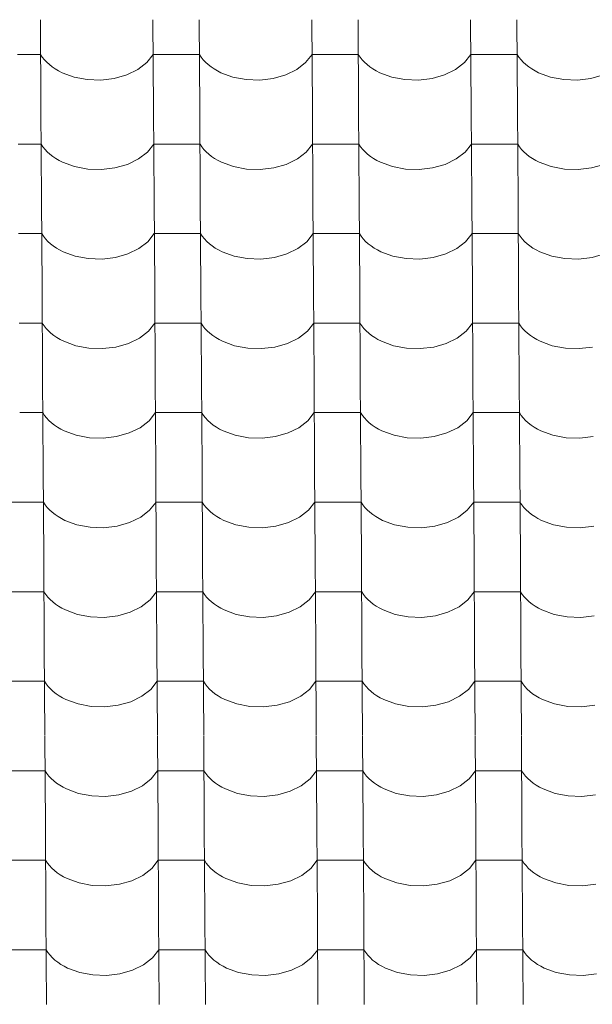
# Model space of a CAD drawing. Header units: millimetres. Extents: x -29001 to 109416, y -1251 to 13451.
# Tile 77 of 163: x -12551 to -11956, y 8009 to 9032. Entities that reach past the tile are written whole.
import ezdxf

# ---------------------------------------------------------------- set-up
doc = ezdxf.new("R2010")
doc.units = ezdxf.units.MM
doc.header["$MEASUREMENT"] = 0
doc.layers.add('POHLED JIŽNÍ_1_Konstrukce - nosné', color=7, linetype='Continuous')
doc.layers.add('POHLED JIŽNÍ_1_Nové_Výplně - Povrchové', color=7, linetype='Continuous')

# ---------------------------------------------------------------- blocks, each defined once
blk = doc.blocks.new('*X1', base_point=(-31394.7, -25864.9))
at = {"layer": 'POHLED JIŽNÍ_1_Nové_Výplně - Povrchové', "color": 21, "linetype": 'Continuous', "lineweight": 20, "true_color": 0xffaaaa}
for p, q in [((-12529.7, 9032.1), (-12529.1, 8939.4)), ((-12412.8, 9032.1), (-12412.2, 8939.4)), ((-12364.7, 9032.1), (-12364.1, 8939.4)), ((-12247.8, 9032.1), (-12247.2, 8939.4)), ((-12199.7, 9032.1), (-12199.2, 8939.4)), ((-12082.8, 9032.1), (-12082.2, 8939.4)), ((-12034.7, 9032.1), (-12034.2, 8939.4)), ((-12529.5, 8995.9), (-12553.5, 8995.9)), ((-12529.5, 8995.9), (-12527.7, 8993.2)), ((-12527.7, 8993.2), (-12525.5, 8990.5)), ((-12525.5, 8990.5), (-12523.1, 8987.9)), ((-12419.2, 8987.6), (-12412.5, 8995.9)), ((-12388.5, 8995.9), (-12412.5, 8995.9)), ((-12364.5, 8995.9), (-12388.5, 8995.9)), ((-12364.5, 8995.9), (-12362.7, 8993.2)), ((-12362.7, 8993.2), (-12360.5, 8990.5)), ((-12360.5, 8990.5), (-12358.1, 8987.9)), ((-12254.2, 8987.6), (-12247.5, 8995.9)), ((-12223.5, 8995.9), (-12247.5, 8995.9)), ((-12199.5, 8995.9), (-12223.5, 8995.9)), ((-12199.5, 8995.9), (-12197.7, 8993.2)), ((-12197.7, 8993.2), (-12195.5, 8990.5)), ((-12195.5, 8990.5), (-12193.1, 8987.9)), ((-12089.2, 8987.6), (-12082.5, 8995.9)), ((-12058.5, 8995.9), (-12082.5, 8995.9)), ((-12034.5, 8995.9), (-12058.5, 8995.9)), ((-12034.5, 8995.9), (-12032.7, 8993.2)), ((-12032.7, 8993.2), (-12030.5, 8990.5)), ((-12030.5, 8990.5), (-12028.1, 8987.9)), ((-12523.1, 8987.9), (-12520.4, 8985.4)), ((-12520.4, 8985.4), (-12517.4, 8983.1)), ((-12517.4, 8983.1), (-12514.2, 8980.9)), ((-12514.2, 8980.9), (-12510.8, 8978.9)), ((-12439.9, 8974.8), (-12428.4, 8980.4)), ((-12428.4, 8980.4), (-12419.2, 8987.6)), ((-12358.1, 8987.9), (-12355.4, 8985.4)), ((-12355.4, 8985.4), (-12352.4, 8983.1)), ((-12352.4, 8983.1), (-12349.2, 8980.9)), ((-12349.2, 8980.9), (-12345.8, 8978.9)), ((-12274.9, 8974.8), (-12263.4, 8980.4)), ((-12263.4, 8980.4), (-12254.2, 8987.6)), ((-12193.1, 8987.9), (-12190.4, 8985.4)), ((-12190.4, 8985.4), (-12187.5, 8983.1)), ((-12187.5, 8983.1), (-12184.3, 8980.9)), ((-12184.3, 8980.9), (-12180.8, 8978.9)), ((-12109.9, 8974.8), (-12098.4, 8980.4)), ((-12098.4, 8980.4), (-12089.2, 8987.6)), ((-12028.1, 8987.9), (-12025.4, 8985.4)), ((-12025.4, 8985.4), (-12022.5, 8983.1)), ((-12022.5, 8983.1), (-12019.3, 8980.9)), ((-12019.3, 8980.9), (-12015.8, 8978.9)), ((-12510.8, 8978.9), (-12507.2, 8977)), ((-12507.2, 8977), (-12494.7, 8972.5)), ((-12494.7, 8972.5), (-12481, 8969.9)), ((-12481, 8969.9), (-12466.9, 8969.4)), ((-12466.9, 8969.4), (-12452.9, 8971.1)), ((-12452.9, 8971.1), (-12439.9, 8974.8)), ((-12345.8, 8978.9), (-12342.2, 8977)), ((-12342.2, 8977), (-12329.7, 8972.5)), ((-12329.7, 8972.5), (-12316, 8969.9)), ((-12316, 8969.9), (-12301.9, 8969.4)), ((-12301.9, 8969.4), (-12287.9, 8971.1)), ((-12287.9, 8971.1), (-12274.9, 8974.8)), ((-12180.8, 8978.9), (-12177.2, 8977)), ((-12177.2, 8977), (-12164.7, 8972.5)), ((-12164.7, 8972.5), (-12151, 8969.9)), ((-12151, 8969.9), (-12136.9, 8969.4)), ((-12136.9, 8969.4), (-12122.9, 8971.1)), ((-12122.9, 8971.1), (-12109.9, 8974.8)), ((-12015.8, 8978.9), (-12012.2, 8977)), ((-12012.2, 8977), (-11999.7, 8972.5)), ((-11999.7, 8972.5), (-11986, 8969.9)), ((-11986, 8969.9), (-11971.9, 8969.4)), ((-11971.9, 8969.4), (-11957.9, 8971.1)), ((-11957.9, 8971.1), (-11944.9, 8974.8)), ((-12529.1, 8939.1), (-12528.6, 8846.4)), ((-12412.2, 8939.1), (-12411.6, 8846.4)), ((-12364.1, 8939.1), (-12363.6, 8846.4)), ((-12247.2, 8939.1), (-12246.6, 8846.4)), ((-12199.2, 8939.1), (-12198.6, 8846.4)), ((-12082.2, 8939.1), (-12081.6, 8846.4)), ((-12034.2, 8939.1), (-12033.6, 8846.4)), ((-12528.9, 8902.9), (-12552.9, 8902.9)), ((-12528.9, 8902.9), (-12527.1, 8900.1)), ((-12527.1, 8900.1), (-12524.9, 8897.4)), ((-12418.6, 8894.5), (-12412, 8902.9)), ((-12387.9, 8902.9), (-12412, 8902.9)), ((-12363.9, 8902.9), (-12387.9, 8902.9)), ((-12363.9, 8902.9), (-12362.1, 8900.1)), ((-12362.1, 8900.1), (-12359.9, 8897.4)), ((-12253.6, 8894.5), (-12247, 8902.9)), ((-12222.9, 8902.9), (-12247, 8902.9)), ((-12198.9, 8902.9), (-12222.9, 8902.9)), ((-12198.9, 8902.9), (-12197.1, 8900.1)), ((-12197.1, 8900.1), (-12194.9, 8897.4)), ((-12088.6, 8894.5), (-12082, 8902.9)), ((-12057.9, 8902.9), (-12082, 8902.9)), ((-12033.9, 8902.9), (-12057.9, 8902.9)), ((-12033.9, 8902.9), (-12032.1, 8900.1)), ((-12032.1, 8900.1), (-12029.9, 8897.4)), ((-12524.9, 8897.4), (-12522.5, 8894.9)), ((-12522.5, 8894.9), (-12519.8, 8892.4)), ((-12519.8, 8892.4), (-12516.9, 8890.1)), ((-12516.9, 8890.1), (-12513.7, 8887.9)), ((-12513.7, 8887.9), (-12510.2, 8885.9)), ((-12427.8, 8887.4), (-12418.6, 8894.5)), ((-12359.9, 8897.4), (-12357.5, 8894.9)), ((-12357.5, 8894.9), (-12354.8, 8892.4)), ((-12354.8, 8892.4), (-12351.9, 8890.1)), ((-12351.9, 8890.1), (-12348.7, 8887.9)), ((-12348.7, 8887.9), (-12345.2, 8885.9)), ((-12262.8, 8887.4), (-12253.6, 8894.5)), ((-12194.9, 8897.4), (-12192.5, 8894.9)), ((-12192.5, 8894.9), (-12189.8, 8892.4)), ((-12189.8, 8892.4), (-12186.9, 8890.1)), ((-12186.9, 8890.1), (-12183.7, 8887.9)), ((-12183.7, 8887.9), (-12180.2, 8885.9)), ((-12097.8, 8887.4), (-12088.6, 8894.5)), ((-12029.9, 8897.4), (-12027.5, 8894.9)), ((-12027.5, 8894.9), (-12024.8, 8892.4)), ((-12024.8, 8892.4), (-12021.9, 8890.1)), ((-12021.9, 8890.1), (-12018.7, 8887.9)), ((-12018.7, 8887.9), (-12015.2, 8885.9)), ((-12510.2, 8885.9), (-12506.6, 8884)), ((-12506.6, 8884), (-12494.1, 8879.5)), ((-12494.1, 8879.5), (-12480.5, 8876.9)), ((-12466.3, 8876.4), (-12452.3, 8878.1)), ((-12452.3, 8878.1), (-12439.3, 8881.8)), ((-12439.3, 8881.8), (-12427.8, 8887.4)), ((-12345.2, 8885.9), (-12341.6, 8884)), ((-12341.6, 8884), (-12329.1, 8879.5)), ((-12329.1, 8879.5), (-12315.5, 8876.9)), ((-12301.3, 8876.4), (-12287.3, 8878.1)), ((-12287.3, 8878.1), (-12274.3, 8881.8)), ((-12274.3, 8881.8), (-12262.8, 8887.4)), ((-12180.2, 8885.9), (-12176.6, 8884)), ((-12176.6, 8884), (-12164.1, 8879.5)), ((-12164.1, 8879.5), (-12150.5, 8876.9)), ((-12136.3, 8876.4), (-12122.3, 8878.1)), ((-12122.3, 8878.1), (-12109.3, 8881.8)), ((-12109.3, 8881.8), (-12097.8, 8887.4)), ((-12015.2, 8885.9), (-12011.6, 8884)), ((-12011.6, 8884), (-11999.1, 8879.5)), ((-11999.1, 8879.5), (-11985.5, 8876.9)), ((-11971.3, 8876.4), (-11957.3, 8878.1)), ((-11957.3, 8878.1), (-11944.3, 8881.8)), ((-12480.5, 8876.9), (-12466.3, 8876.4)), ((-12315.5, 8876.9), (-12301.3, 8876.4)), ((-12150.5, 8876.9), (-12136.3, 8876.4)), ((-11985.5, 8876.9), (-11971.3, 8876.4)), ((-12528.6, 8846.1), (-12528, 8753.4)), ((-12411.6, 8846.1), (-12411, 8753.4)), ((-12363.6, 8846.1), (-12363, 8753.4)), ((-12246.6, 8846.1), (-12246, 8753.4)), ((-12198.6, 8846.1), (-12198, 8753.4)), ((-12081.6, 8846.1), (-12081, 8753.4)), ((-12033.6, 8846.1), (-12033, 8753.4)), ((-12528.3, 8809.9), (-12552.4, 8809.9)), ((-12528.3, 8809.9), (-12526.5, 8807.1)), ((-12526.5, 8807.1), (-12524.4, 8804.4)), ((-12418, 8801.5), (-12411.4, 8809.9)), ((-12387.4, 8809.9), (-12411.4, 8809.9)), ((-12363.3, 8809.9), (-12387.4, 8809.9)), ((-12363.3, 8809.9), (-12361.5, 8807.1)), ((-12361.5, 8807.1), (-12359.4, 8804.4)), ((-12253, 8801.5), (-12246.4, 8809.9)), ((-12222.4, 8809.9), (-12246.4, 8809.9)), ((-12198.3, 8809.9), (-12222.4, 8809.9)), ((-12198.3, 8809.9), (-12196.5, 8807.1)), ((-12196.5, 8807.1), (-12194.4, 8804.4)), ((-12088, 8801.5), (-12081.4, 8809.9)), ((-12057.4, 8809.9), (-12081.4, 8809.9)), ((-12033.3, 8809.9), (-12057.4, 8809.9)), ((-12033.3, 8809.9), (-12031.5, 8807.1)), ((-12031.5, 8807.1), (-12029.4, 8804.4)), ((-12524.4, 8804.4), (-12521.9, 8801.8)), ((-12521.9, 8801.8), (-12519.2, 8799.4)), ((-12519.2, 8799.4), (-12516.3, 8797.1)), ((-12516.3, 8797.1), (-12513.1, 8794.9)), ((-12427.3, 8794.4), (-12418, 8801.5)), ((-12359.4, 8804.4), (-12356.9, 8801.8)), ((-12356.9, 8801.8), (-12354.2, 8799.4)), ((-12354.2, 8799.4), (-12351.3, 8797.1)), ((-12351.3, 8797.1), (-12348.1, 8794.9)), ((-12262.3, 8794.4), (-12253, 8801.5)), ((-12194.4, 8804.4), (-12191.9, 8801.8)), ((-12191.9, 8801.8), (-12189.2, 8799.4)), ((-12189.2, 8799.4), (-12186.3, 8797.1)), ((-12186.3, 8797.1), (-12183.1, 8794.9)), ((-12097.3, 8794.4), (-12088, 8801.5)), ((-12029.4, 8804.4), (-12026.9, 8801.8)), ((-12026.9, 8801.8), (-12024.2, 8799.4)), ((-12024.2, 8799.4), (-12021.3, 8797.1)), ((-12021.3, 8797.1), (-12018.1, 8794.9)), ((-12513.1, 8794.9), (-12509.7, 8792.9)), ((-12509.7, 8792.9), (-12506, 8791)), ((-12506, 8791), (-12493.6, 8786.4)), ((-12493.6, 8786.4), (-12479.9, 8783.9)), ((-12451.7, 8785.1), (-12438.7, 8788.8)), ((-12438.7, 8788.8), (-12427.3, 8794.4)), ((-12348.1, 8794.9), (-12344.7, 8792.9)), ((-12344.7, 8792.9), (-12341, 8791)), ((-12341, 8791), (-12328.6, 8786.4)), ((-12328.6, 8786.4), (-12314.9, 8783.9)), ((-12286.7, 8785.1), (-12273.7, 8788.8)), ((-12273.7, 8788.8), (-12262.3, 8794.4)), ((-12183.1, 8794.9), (-12179.7, 8792.9)), ((-12179.7, 8792.9), (-12176, 8791)), ((-12176, 8791), (-12163.6, 8786.4)), ((-12163.6, 8786.4), (-12149.9, 8783.9)), ((-12121.7, 8785.1), (-12108.7, 8788.8)), ((-12108.7, 8788.8), (-12097.3, 8794.4)), ((-12018.1, 8794.9), (-12014.7, 8792.9)), ((-12014.7, 8792.9), (-12011, 8791)), ((-12011, 8791), (-11998.6, 8786.4)), ((-11998.6, 8786.4), (-11984.9, 8783.9)), ((-11956.7, 8785.1), (-11943.7, 8788.8)), ((-12479.9, 8783.9), (-12465.7, 8783.4)), ((-12465.7, 8783.4), (-12451.7, 8785.1)), ((-12314.9, 8783.9), (-12300.7, 8783.4)), ((-12300.7, 8783.4), (-12286.7, 8785.1)), ((-12149.9, 8783.9), (-12135.7, 8783.4)), ((-12135.7, 8783.4), (-12121.7, 8785.1)), ((-11984.9, 8783.9), (-11970.7, 8783.4)), ((-11970.7, 8783.4), (-11956.7, 8785.1)), ((-12528, 8753.1), (-12527.4, 8660.4)), ((-12411, 8753.1), (-12410.4, 8660.4)), ((-12363, 8753.1), (-12362.4, 8660.4)), ((-12246, 8753.1), (-12245.4, 8660.4)), ((-12198, 8753.1), (-12197.4, 8660.4)), ((-12081, 8753.1), (-12080.4, 8660.4)), ((-12033, 8753.1), (-12032.4, 8660.4)), ((-12527.8, 8716.9), (-12551.8, 8716.9)), ((-12527.8, 8716.9), (-12525.9, 8714.1)), ((-12525.9, 8714.1), (-12523.8, 8711.4)), ((-12417.4, 8708.5), (-12410.8, 8716.9)), ((-12386.8, 8716.9), (-12410.8, 8716.9)), ((-12362.8, 8716.9), (-12386.8, 8716.9)), ((-12362.8, 8716.9), (-12360.9, 8714.1)), ((-12360.9, 8714.1), (-12358.8, 8711.4)), ((-12252.4, 8708.5), (-12245.8, 8716.9)), ((-12221.8, 8716.9), (-12245.8, 8716.9)), ((-12197.8, 8716.9), (-12221.8, 8716.9)), ((-12197.8, 8716.9), (-12195.9, 8714.1)), ((-12195.9, 8714.1), (-12193.8, 8711.4)), ((-12087.4, 8708.5), (-12080.8, 8716.9)), ((-12056.8, 8716.9), (-12080.8, 8716.9)), ((-12032.8, 8716.9), (-12056.8, 8716.9)), ((-12032.8, 8716.9), (-12030.9, 8714.1)), ((-12030.9, 8714.1), (-12028.8, 8711.4)), ((-12523.8, 8711.4), (-12521.4, 8708.8)), ((-12521.4, 8708.8), (-12518.7, 8706.4)), ((-12518.7, 8706.4), (-12515.7, 8704)), ((-12515.7, 8704), (-12512.5, 8701.9)), ((-12426.7, 8701.4), (-12417.4, 8708.5)), ((-12358.8, 8711.4), (-12356.4, 8708.8)), ((-12356.4, 8708.8), (-12353.7, 8706.4)), ((-12353.7, 8706.4), (-12350.7, 8704)), ((-12350.7, 8704), (-12347.5, 8701.9)), ((-12261.7, 8701.4), (-12252.4, 8708.5)), ((-12193.8, 8711.4), (-12191.4, 8708.8)), ((-12191.4, 8708.8), (-12188.7, 8706.4)), ((-12188.7, 8706.4), (-12185.7, 8704)), ((-12185.7, 8704), (-12182.5, 8701.9)), ((-12096.7, 8701.4), (-12087.4, 8708.5)), ((-12028.8, 8711.4), (-12026.4, 8708.8)), ((-12026.4, 8708.8), (-12023.7, 8706.4)), ((-12023.7, 8706.4), (-12020.7, 8704)), ((-12020.7, 8704), (-12017.5, 8701.9)), ((-12512.5, 8701.9), (-12509.1, 8699.9)), ((-12509.1, 8699.9), (-12505.4, 8698)), ((-12505.4, 8698), (-12493, 8693.4)), ((-12451.2, 8692), (-12438.1, 8695.8)), ((-12438.1, 8695.8), (-12426.7, 8701.4)), ((-12347.5, 8701.9), (-12344.1, 8699.9)), ((-12344.1, 8699.9), (-12340.4, 8698)), ((-12340.4, 8698), (-12328, 8693.4)), ((-12286.2, 8692), (-12273.1, 8695.8)), ((-12273.1, 8695.8), (-12261.7, 8701.4)), ((-12182.5, 8701.9), (-12179.1, 8699.9)), ((-12179.1, 8699.9), (-12175.5, 8698)), ((-12175.5, 8698), (-12163, 8693.4)), ((-12121.2, 8692), (-12108.1, 8695.8)), ((-12108.1, 8695.8), (-12096.7, 8701.4)), ((-12017.5, 8701.9), (-12014.1, 8699.9)), ((-12014.1, 8699.9), (-12010.5, 8698)), ((-12010.5, 8698), (-11998, 8693.4)), ((-12493, 8693.4), (-12479.3, 8690.8)), ((-12479.3, 8690.8), (-12465.1, 8690.4)), ((-12465.1, 8690.4), (-12451.2, 8692)), ((-12328, 8693.4), (-12314.3, 8690.8)), ((-12314.3, 8690.8), (-12300.1, 8690.4)), ((-12300.1, 8690.4), (-12286.2, 8692)), ((-12163, 8693.4), (-12149.3, 8690.8)), ((-12149.3, 8690.8), (-12135.1, 8690.4)), ((-12135.1, 8690.4), (-12121.2, 8692)), ((-11998, 8693.4), (-11984.3, 8690.8)), ((-11984.3, 8690.8), (-11970.1, 8690.4)), ((-11970.1, 8690.4), (-11956.2, 8692)), ((-12527.4, 8660.1), (-12526.8, 8567.4)), ((-12410.4, 8660.1), (-12409.9, 8567.4)), ((-12362.4, 8660.1), (-12361.8, 8567.4)), ((-12245.4, 8660.1), (-12244.9, 8567.4)), ((-12197.4, 8660.1), (-12196.8, 8567.4)), ((-12080.4, 8660.1), (-12079.9, 8567.4)), ((-12032.4, 8660.1), (-12031.8, 8567.4)), ((-12527.2, 8623.9), (-12551.2, 8623.9)), ((-12527.2, 8623.9), (-12525.3, 8621.1)), ((-12416.8, 8615.5), (-12410.2, 8623.9)), ((-12386.2, 8623.9), (-12410.2, 8623.9)), ((-12362.2, 8623.9), (-12386.2, 8623.9)), ((-12362.2, 8623.9), (-12360.3, 8621.1)), ((-12251.8, 8615.5), (-12245.2, 8623.9)), ((-12221.2, 8623.9), (-12245.2, 8623.9)), ((-12197.2, 8623.9), (-12221.2, 8623.9)), ((-12197.2, 8623.9), (-12195.3, 8621.1)), ((-12086.8, 8615.5), (-12080.2, 8623.9)), ((-12056.2, 8623.9), (-12080.2, 8623.9)), ((-12032.2, 8623.9), (-12056.2, 8623.9)), ((-12032.2, 8623.9), (-12030.3, 8621.1)), ((-12525.3, 8621.1), (-12523.2, 8618.4)), ((-12523.2, 8618.4), (-12520.8, 8615.8)), ((-12520.8, 8615.8), (-12518.1, 8613.4)), ((-12518.1, 8613.4), (-12515.1, 8611)), ((-12426.1, 8608.3), (-12416.8, 8615.5)), ((-12360.3, 8621.1), (-12358.2, 8618.4)), ((-12358.2, 8618.4), (-12355.8, 8615.8)), ((-12355.8, 8615.8), (-12353.1, 8613.4)), ((-12353.1, 8613.4), (-12350.1, 8611)), ((-12261.1, 8608.3), (-12251.8, 8615.5)), ((-12195.3, 8621.1), (-12193.2, 8618.4)), ((-12193.2, 8618.4), (-12190.8, 8615.8)), ((-12190.8, 8615.8), (-12188.1, 8613.4)), ((-12188.1, 8613.4), (-12185.1, 8611)), ((-12096.1, 8608.3), (-12086.8, 8615.5)), ((-12030.3, 8621.1), (-12028.2, 8618.4)), ((-12028.2, 8618.4), (-12025.8, 8615.8)), ((-12025.8, 8615.8), (-12023.1, 8613.4)), ((-12023.1, 8613.4), (-12020.1, 8611)), ((-12515.1, 8611), (-12511.9, 8608.9)), ((-12511.9, 8608.9), (-12508.5, 8606.8)), ((-12508.5, 8606.8), (-12504.9, 8605)), ((-12504.9, 8605), (-12492.4, 8600.4)), ((-12450.6, 8599), (-12437.5, 8602.8)), ((-12437.5, 8602.8), (-12426.1, 8608.3)), ((-12350.1, 8611), (-12346.9, 8608.9)), ((-12346.9, 8608.9), (-12343.5, 8606.8)), ((-12343.5, 8606.8), (-12339.9, 8605)), ((-12339.9, 8605), (-12327.4, 8600.4)), ((-12285.6, 8599), (-12272.5, 8602.8)), ((-12272.5, 8602.8), (-12261.1, 8608.3)), ((-12185.1, 8611), (-12181.9, 8608.9)), ((-12181.9, 8608.9), (-12178.5, 8606.8)), ((-12178.5, 8606.8), (-12174.9, 8605)), ((-12174.9, 8605), (-12162.4, 8600.4)), ((-12120.6, 8599), (-12107.5, 8602.8)), ((-12107.5, 8602.8), (-12096.1, 8608.3)), ((-12020.1, 8611), (-12016.9, 8608.9)), ((-12016.9, 8608.9), (-12013.5, 8606.8)), ((-12013.5, 8606.8), (-12009.9, 8605)), ((-12009.9, 8605), (-11997.4, 8600.4)), ((-12492.4, 8600.4), (-12478.7, 8597.8)), ((-12478.7, 8597.8), (-12464.5, 8597.4)), ((-12464.5, 8597.4), (-12450.6, 8599)), ((-12327.4, 8600.4), (-12313.7, 8597.8)), ((-12313.7, 8597.8), (-12299.5, 8597.4)), ((-12299.5, 8597.4), (-12285.6, 8599)), ((-12162.4, 8600.4), (-12148.7, 8597.8)), ((-12148.7, 8597.8), (-12134.5, 8597.4)), ((-12134.5, 8597.4), (-12120.6, 8599)), ((-11997.4, 8600.4), (-11983.7, 8597.8)), ((-11983.7, 8597.8), (-11969.5, 8597.4)), ((-11969.5, 8597.4), (-11955.6, 8599)), ((-12526.8, 8567.1), (-12526.2, 8474.4)), ((-12409.9, 8567.1), (-12409.3, 8474.4)), ((-12361.8, 8567.1), (-12361.2, 8474.4)), ((-12244.9, 8567.1), (-12244.3, 8474.4)), ((-12196.8, 8567.1), (-12196.2, 8474.4)), ((-12079.9, 8567.1), (-12079.3, 8474.4)), ((-12031.8, 8567.1), (-12031.2, 8474.4)), ((-12550.6, 8530.9), (-12574.6, 8530.9)), ((-12526.6, 8530.9), (-12550.6, 8530.9)), ((-12526.6, 8530.9), (-12524.8, 8528.1)), ((-12416.2, 8522.5), (-12409.6, 8530.9)), ((-12385.6, 8530.9), (-12409.6, 8530.9)), ((-12361.6, 8530.9), (-12385.6, 8530.9)), ((-12361.6, 8530.9), (-12359.8, 8528.1)), ((-12251.2, 8522.5), (-12244.6, 8530.9)), ((-12220.6, 8530.9), (-12244.6, 8530.9)), ((-12196.6, 8530.9), (-12220.6, 8530.9)), ((-12196.6, 8530.9), (-12194.8, 8528.1)), ((-12086.3, 8522.5), (-12079.6, 8530.9)), ((-12055.6, 8530.9), (-12079.6, 8530.9)), ((-12031.6, 8530.9), (-12055.6, 8530.9)), ((-12031.6, 8530.9), (-12029.8, 8528.1)), ((-12524.8, 8528.1), (-12522.6, 8525.4)), ((-12522.6, 8525.4), (-12520.2, 8522.8)), ((-12520.2, 8522.8), (-12517.5, 8520.4)), ((-12517.5, 8520.4), (-12514.5, 8518)), ((-12425.5, 8515.3), (-12416.2, 8522.5)), ((-12359.8, 8528.1), (-12357.6, 8525.4)), ((-12357.6, 8525.4), (-12355.2, 8522.8)), ((-12355.2, 8522.8), (-12352.5, 8520.4)), ((-12352.5, 8520.4), (-12349.5, 8518)), ((-12260.5, 8515.3), (-12251.2, 8522.5)), ((-12194.8, 8528.1), (-12192.6, 8525.4)), ((-12192.6, 8525.4), (-12190.2, 8522.8)), ((-12190.2, 8522.8), (-12187.5, 8520.4)), ((-12187.5, 8520.4), (-12184.5, 8518)), ((-12095.5, 8515.3), (-12086.3, 8522.5)), ((-12029.8, 8528.1), (-12027.6, 8525.4)), ((-12027.6, 8525.4), (-12025.2, 8522.8)), ((-12025.2, 8522.8), (-12022.5, 8520.4)), ((-12022.5, 8520.4), (-12019.5, 8518)), ((-12514.5, 8518), (-12511.3, 8515.9)), ((-12511.3, 8515.9), (-12507.9, 8513.8)), ((-12507.9, 8513.8), (-12504.3, 8512)), ((-12504.3, 8512), (-12491.8, 8507.4)), ((-12450, 8506), (-12437, 8509.7)), ((-12437, 8509.7), (-12425.5, 8515.3)), ((-12349.5, 8518), (-12346.3, 8515.9)), ((-12346.3, 8515.9), (-12342.9, 8513.8)), ((-12342.9, 8513.8), (-12339.3, 8512)), ((-12339.3, 8512), (-12326.8, 8507.4)), ((-12285, 8506), (-12272, 8509.7)), ((-12272, 8509.7), (-12260.5, 8515.3)), ((-12184.5, 8518), (-12181.3, 8515.9)), ((-12181.3, 8515.9), (-12177.9, 8513.8)), ((-12177.9, 8513.8), (-12174.3, 8512)), ((-12174.3, 8512), (-12161.8, 8507.4)), ((-12120, 8506), (-12107, 8509.7)), ((-12107, 8509.7), (-12095.5, 8515.3)), ((-12019.5, 8518), (-12016.3, 8515.9)), ((-12016.3, 8515.9), (-12012.9, 8513.8)), ((-12012.9, 8513.8), (-12009.3, 8512)), ((-12009.3, 8512), (-11996.8, 8507.4)), ((-12491.8, 8507.4), (-12478.1, 8504.8)), ((-12478.1, 8504.8), (-12464, 8504.4)), ((-12464, 8504.4), (-12450, 8506)), ((-12326.8, 8507.4), (-12313.1, 8504.8)), ((-12313.1, 8504.8), (-12299, 8504.4)), ((-12299, 8504.4), (-12285, 8506)), ((-12161.8, 8507.4), (-12148.1, 8504.8)), ((-12148.1, 8504.8), (-12134, 8504.4)), ((-12134, 8504.4), (-12120, 8506)), ((-11996.8, 8507.4), (-11983.1, 8504.8)), ((-11983.1, 8504.8), (-11969, 8504.4)), ((-11969, 8504.4), (-11955, 8506)), ((-12526.2, 8474), (-12525.7, 8381.4)), ((-12409.3, 8474), (-12408.7, 8381.4)), ((-12361.2, 8474), (-12360.7, 8381.4)), ((-12244.3, 8474), (-12243.7, 8381.4)), ((-12196.2, 8474), (-12195.7, 8381.4)), ((-12079.3, 8474), (-12078.7, 8381.4)), ((-12031.2, 8474), (-12030.7, 8381.4)), ((-12550, 8437.9), (-12574, 8437.9)), ((-12526, 8437.9), (-12550, 8437.9)), ((-12526, 8437.9), (-12524.2, 8435.1)), ((-12415.7, 8429.5), (-12409, 8437.9)), ((-12385, 8437.9), (-12409, 8437.9)), ((-12361, 8437.9), (-12385, 8437.9)), ((-12361, 8437.9), (-12359.2, 8435.1)), ((-12250.7, 8429.5), (-12244.1, 8437.9)), ((-12220, 8437.9), (-12244.1, 8437.9)), ((-12196, 8437.9), (-12220, 8437.9)), ((-12196, 8437.9), (-12194.2, 8435.1)), ((-12085.7, 8429.5), (-12079.1, 8437.9)), ((-12055, 8437.9), (-12079.1, 8437.9)), ((-12031, 8437.9), (-12055, 8437.9)), ((-12031, 8437.9), (-12029.2, 8435.1)), ((-12524.2, 8435.1), (-12522, 8432.4)), ((-12522, 8432.4), (-12519.6, 8429.8)), ((-12519.6, 8429.8), (-12516.9, 8427.3)), ((-12424.9, 8422.3), (-12415.7, 8429.5)), ((-12359.2, 8435.1), (-12357, 8432.4)), ((-12357, 8432.4), (-12354.6, 8429.8)), ((-12354.6, 8429.8), (-12351.9, 8427.3)), ((-12259.9, 8422.3), (-12250.7, 8429.5)), ((-12194.2, 8435.1), (-12192, 8432.4)), ((-12192, 8432.4), (-12189.6, 8429.8)), ((-12189.6, 8429.8), (-12186.9, 8427.3)), ((-12094.9, 8422.3), (-12085.7, 8429.5)), ((-12029.2, 8435.1), (-12027, 8432.4)), ((-12027, 8432.4), (-12024.6, 8429.8)), ((-12024.6, 8429.8), (-12021.9, 8427.3)), ((-12516.9, 8427.3), (-12514, 8425)), ((-12514, 8425), (-12510.8, 8422.8)), ((-12510.8, 8422.8), (-12507.3, 8420.8)), ((-12507.3, 8420.8), (-12503.7, 8419)), ((-12503.7, 8419), (-12491.2, 8414.4)), ((-12436.4, 8416.7), (-12424.9, 8422.3)), ((-12351.9, 8427.3), (-12349, 8425)), ((-12349, 8425), (-12345.8, 8422.8)), ((-12345.8, 8422.8), (-12342.3, 8420.8)), ((-12342.3, 8420.8), (-12338.7, 8419)), ((-12338.7, 8419), (-12326.2, 8414.4)), ((-12271.4, 8416.7), (-12259.9, 8422.3)), ((-12186.9, 8427.3), (-12184, 8425)), ((-12184, 8425), (-12180.8, 8422.8)), ((-12180.8, 8422.8), (-12177.3, 8420.8)), ((-12177.3, 8420.8), (-12173.7, 8419)), ((-12173.7, 8419), (-12161.2, 8414.4)), ((-12106.4, 8416.7), (-12094.9, 8422.3)), ((-12021.9, 8427.3), (-12019, 8425)), ((-12019, 8425), (-12015.8, 8422.8)), ((-12015.8, 8422.8), (-12012.3, 8420.8)), ((-12012.3, 8420.8), (-12008.7, 8419)), ((-12008.7, 8419), (-11996.2, 8414.4)), ((-12491.2, 8414.4), (-12477.6, 8411.8)), ((-12477.6, 8411.8), (-12463.4, 8411.3)), ((-12463.4, 8411.3), (-12449.4, 8413)), ((-12449.4, 8413), (-12436.4, 8416.7)), ((-12326.2, 8414.4), (-12312.6, 8411.8)), ((-12312.6, 8411.8), (-12298.4, 8411.3)), ((-12298.4, 8411.3), (-12284.4, 8413)), ((-12284.4, 8413), (-12271.4, 8416.7)), ((-12161.2, 8414.4), (-12147.6, 8411.8)), ((-12147.6, 8411.8), (-12133.4, 8411.3)), ((-12133.4, 8411.3), (-12119.4, 8413)), ((-12119.4, 8413), (-12106.4, 8416.7)), ((-11996.2, 8414.4), (-11982.6, 8411.8)), ((-11982.6, 8411.8), (-11968.4, 8411.3)), ((-11968.4, 8411.3), (-11954.4, 8413)), ((-12525.7, 8381), (-12525.1, 8288.4)), ((-12408.7, 8381), (-12408.1, 8288.4)), ((-12360.7, 8381), (-12360.1, 8288.4)), ((-12243.7, 8381), (-12243.1, 8288.4)), ((-12195.7, 8381), (-12195.1, 8288.4)), ((-12078.7, 8381), (-12078.1, 8288.4)), ((-12030.7, 8381), (-12030.1, 8288.4)), ((-12549.4, 8344.9), (-12573.5, 8344.9)), ((-12525.4, 8344.9), (-12549.4, 8344.9)), ((-12525.4, 8344.9), (-12523.6, 8342.1)), ((-12523.6, 8342.1), (-12521.5, 8339.4)), ((-12521.5, 8339.4), (-12519, 8336.8)), ((-12519, 8336.8), (-12516.3, 8334.3)), ((-12424.3, 8329.3), (-12415.1, 8336.5)), ((-12415.1, 8336.5), (-12408.5, 8344.9)), ((-12384.4, 8344.9), (-12408.5, 8344.9)), ((-12360.4, 8344.9), (-12384.4, 8344.9)), ((-12360.4, 8344.9), (-12358.6, 8342.1)), ((-12358.6, 8342.1), (-12356.5, 8339.4)), ((-12356.5, 8339.4), (-12354, 8336.8)), ((-12354, 8336.8), (-12351.3, 8334.3)), ((-12259.3, 8329.3), (-12250.1, 8336.5)), ((-12250.1, 8336.5), (-12243.5, 8344.9)), ((-12219.5, 8344.9), (-12243.5, 8344.9)), ((-12195.4, 8344.9), (-12219.5, 8344.9)), ((-12195.4, 8344.9), (-12193.6, 8342.1)), ((-12193.6, 8342.1), (-12191.5, 8339.4)), ((-12191.5, 8339.4), (-12189, 8336.8)), ((-12189, 8336.8), (-12186.3, 8334.3)), ((-12094.4, 8329.3), (-12085.1, 8336.5)), ((-12085.1, 8336.5), (-12078.5, 8344.9)), ((-12054.5, 8344.9), (-12078.5, 8344.9)), ((-12030.4, 8344.9), (-12054.5, 8344.9)), ((-12030.4, 8344.9), (-12028.6, 8342.1)), ((-12028.6, 8342.1), (-12026.5, 8339.4)), ((-12026.5, 8339.4), (-12024, 8336.8)), ((-12024, 8336.8), (-12021.3, 8334.3)), ((-12516.3, 8334.3), (-12513.4, 8332)), ((-12513.4, 8332), (-12510.2, 8329.8)), ((-12510.2, 8329.8), (-12506.8, 8327.8)), ((-12506.8, 8327.8), (-12503.1, 8326)), ((-12503.1, 8326), (-12490.6, 8321.4)), ((-12435.8, 8323.7), (-12424.3, 8329.3)), ((-12351.3, 8334.3), (-12348.4, 8332)), ((-12348.4, 8332), (-12345.2, 8329.8)), ((-12345.2, 8329.8), (-12341.8, 8327.8)), ((-12341.8, 8327.8), (-12338.1, 8326)), ((-12338.1, 8326), (-12325.6, 8321.4)), ((-12270.8, 8323.7), (-12259.3, 8329.3)), ((-12186.3, 8334.3), (-12183.4, 8332)), ((-12183.4, 8332), (-12180.2, 8329.8)), ((-12180.2, 8329.8), (-12176.8, 8327.8)), ((-12176.8, 8327.8), (-12173.1, 8326)), ((-12173.1, 8326), (-12160.7, 8321.4)), ((-12105.8, 8323.7), (-12094.4, 8329.3)), ((-12021.3, 8334.3), (-12018.4, 8332)), ((-12018.4, 8332), (-12015.2, 8329.8)), ((-12015.2, 8329.8), (-12011.8, 8327.8)), ((-12011.8, 8327.8), (-12008.1, 8326)), ((-12008.1, 8326), (-11995.7, 8321.4)), ((-12490.6, 8321.4), (-12477, 8318.8)), ((-12477, 8318.8), (-12462.8, 8318.3)), ((-12462.8, 8318.3), (-12448.8, 8320)), ((-12448.8, 8320), (-12435.8, 8323.7)), ((-12325.6, 8321.4), (-12312, 8318.8)), ((-12312, 8318.8), (-12297.8, 8318.3)), ((-12297.8, 8318.3), (-12283.8, 8320)), ((-12283.8, 8320), (-12270.8, 8323.7)), ((-12160.7, 8321.4), (-12147, 8318.8)), ((-12147, 8318.8), (-12132.8, 8318.3)), ((-12132.8, 8318.3), (-12118.8, 8320)), ((-12118.8, 8320), (-12105.8, 8323.7)), ((-11995.7, 8321.4), (-11982, 8318.8)), ((-11982, 8318.8), (-11967.8, 8318.3)), ((-11967.8, 8318.3), (-11953.8, 8320)), ((-12525.1, 8288), (-12524.5, 8195.4)), ((-12408.1, 8288), (-12407.5, 8195.4)), ((-12360.1, 8288), (-12359.5, 8195.4)), ((-12243.1, 8288), (-12242.5, 8195.4)), ((-12195.1, 8288), (-12194.5, 8195.4)), ((-12078.1, 8288), (-12077.5, 8195.4)), ((-12030.1, 8288), (-12029.5, 8195.4)), ((-12548.9, 8251.9), (-12572.9, 8251.9)), ((-12524.8, 8251.9), (-12548.9, 8251.9)), ((-12524.8, 8251.9), (-12523, 8249.1)), ((-12523, 8249.1), (-12520.9, 8246.4)), ((-12520.9, 8246.4), (-12518.4, 8243.8)), ((-12518.4, 8243.8), (-12515.7, 8241.3)), ((-12414.5, 8243.5), (-12407.9, 8251.9)), ((-12383.9, 8251.9), (-12407.9, 8251.9)), ((-12359.9, 8251.9), (-12383.9, 8251.9)), ((-12359.9, 8251.9), (-12358, 8249.1)), ((-12358, 8249.1), (-12355.9, 8246.4)), ((-12355.9, 8246.4), (-12353.4, 8243.8)), ((-12353.4, 8243.8), (-12350.8, 8241.3)), ((-12249.5, 8243.5), (-12242.9, 8251.9)), ((-12218.9, 8251.9), (-12242.9, 8251.9)), ((-12194.9, 8251.9), (-12218.9, 8251.9)), ((-12194.9, 8251.9), (-12193, 8249.1)), ((-12193, 8249.1), (-12190.9, 8246.4)), ((-12190.9, 8246.4), (-12188.5, 8243.8)), ((-12188.5, 8243.8), (-12185.8, 8241.3)), ((-12084.5, 8243.5), (-12077.9, 8251.9)), ((-12053.9, 8251.9), (-12077.9, 8251.9)), ((-12029.9, 8251.9), (-12053.9, 8251.9)), ((-12029.9, 8251.9), (-12028, 8249.1)), ((-12028, 8249.1), (-12025.9, 8246.4)), ((-12025.9, 8246.4), (-12023.5, 8243.8)), ((-12023.5, 8243.8), (-12020.8, 8241.3)), ((-12515.7, 8241.3), (-12512.8, 8239)), ((-12512.8, 8239), (-12509.6, 8236.8)), ((-12509.6, 8236.8), (-12506.2, 8234.8)), ((-12506.2, 8234.8), (-12502.5, 8233)), ((-12435.2, 8230.7), (-12423.8, 8236.3)), ((-12423.8, 8236.3), (-12414.5, 8243.5)), ((-12350.8, 8241.3), (-12347.8, 8239)), ((-12347.8, 8239), (-12344.6, 8236.8)), ((-12344.6, 8236.8), (-12341.2, 8234.8)), ((-12341.2, 8234.8), (-12337.5, 8233)), ((-12270.2, 8230.7), (-12258.8, 8236.3)), ((-12258.8, 8236.3), (-12249.5, 8243.5)), ((-12185.8, 8241.3), (-12182.8, 8239)), ((-12182.8, 8239), (-12179.6, 8236.8)), ((-12179.6, 8236.8), (-12176.2, 8234.8)), ((-12176.2, 8234.8), (-12172.5, 8233)), ((-12105.2, 8230.7), (-12093.8, 8236.3)), ((-12093.8, 8236.3), (-12084.5, 8243.5)), ((-12020.8, 8241.3), (-12017.8, 8239)), ((-12017.8, 8239), (-12014.6, 8236.8)), ((-12014.6, 8236.8), (-12011.2, 8234.8)), ((-12011.2, 8234.8), (-12007.5, 8233)), ((-12502.5, 8233), (-12490.1, 8228.4)), ((-12490.1, 8228.4), (-12476.4, 8225.8)), ((-12476.4, 8225.8), (-12462.2, 8225.3)), ((-12462.2, 8225.3), (-12448.2, 8227)), ((-12448.2, 8227), (-12435.2, 8230.7)), ((-12337.5, 8233), (-12325.1, 8228.4)), ((-12325.1, 8228.4), (-12311.4, 8225.8)), ((-12311.4, 8225.8), (-12297.2, 8225.3)), ((-12297.2, 8225.3), (-12283.2, 8227)), ((-12283.2, 8227), (-12270.2, 8230.7)), ((-12172.5, 8233), (-12160.1, 8228.4)), ((-12160.1, 8228.4), (-12146.4, 8225.8)), ((-12146.4, 8225.8), (-12132.2, 8225.3)), ((-12132.2, 8225.3), (-12118.2, 8227)), ((-12118.2, 8227), (-12105.2, 8230.7)), ((-12007.5, 8233), (-11995.1, 8228.4)), ((-11995.1, 8228.4), (-11981.4, 8225.8)), ((-11981.4, 8225.8), (-11967.2, 8225.3)), ((-11967.2, 8225.3), (-11953.3, 8227)), ((-12524.5, 8195), (-12523.9, 8102.3)), ((-12407.5, 8195), (-12407, 8102.3)), ((-12359.5, 8195), (-12358.9, 8102.3)), ((-12242.5, 8195), (-12242, 8102.3)), ((-12194.5, 8195), (-12193.9, 8102.3)), ((-12077.5, 8195), (-12077, 8102.3)), ((-12029.5, 8195), (-12028.9, 8102.3)), ((-12548.3, 8158.9), (-12572.3, 8158.9)), ((-12524.3, 8158.9), (-12548.3, 8158.9)), ((-12524.3, 8158.9), (-12522.4, 8156.1)), ((-12522.4, 8156.1), (-12520.3, 8153.4)), ((-12520.3, 8153.4), (-12517.9, 8150.8)), ((-12413.9, 8150.5), (-12407.3, 8158.9)), ((-12383.3, 8158.9), (-12407.3, 8158.9)), ((-12359.3, 8158.9), (-12383.3, 8158.9)), ((-12359.3, 8158.9), (-12357.4, 8156.1)), ((-12357.4, 8156.1), (-12355.3, 8153.4)), ((-12355.3, 8153.4), (-12352.9, 8150.8)), ((-12248.9, 8150.5), (-12242.3, 8158.9)), ((-12218.3, 8158.9), (-12242.3, 8158.9)), ((-12194.3, 8158.9), (-12218.3, 8158.9)), ((-12194.3, 8158.9), (-12192.4, 8156.1)), ((-12192.4, 8156.1), (-12190.3, 8153.4)), ((-12190.3, 8153.4), (-12187.9, 8150.8)), ((-12083.9, 8150.5), (-12077.3, 8158.9)), ((-12053.3, 8158.9), (-12077.3, 8158.9)), ((-12029.3, 8158.9), (-12053.3, 8158.9)), ((-12029.3, 8158.9), (-12027.4, 8156.1)), ((-12027.4, 8156.1), (-12025.3, 8153.4)), ((-12025.3, 8153.4), (-12022.9, 8150.8)), ((-12517.9, 8150.8), (-12515.2, 8148.3)), ((-12515.2, 8148.3), (-12512.2, 8146)), ((-12512.2, 8146), (-12509, 8143.8)), ((-12509, 8143.8), (-12505.6, 8141.8)), ((-12505.6, 8141.8), (-12502, 8139.9)), ((-12434.6, 8137.7), (-12423.2, 8143.3)), ((-12423.2, 8143.3), (-12413.9, 8150.5)), ((-12352.9, 8150.8), (-12350.2, 8148.3)), ((-12350.2, 8148.3), (-12347.2, 8146)), ((-12347.2, 8146), (-12344, 8143.8)), ((-12344, 8143.8), (-12340.6, 8141.8)), ((-12340.6, 8141.8), (-12337, 8139.9)), ((-12269.6, 8137.7), (-12258.2, 8143.3)), ((-12258.2, 8143.3), (-12248.9, 8150.5)), ((-12187.9, 8150.8), (-12185.2, 8148.3)), ((-12185.2, 8148.3), (-12182.2, 8146)), ((-12182.2, 8146), (-12179, 8143.8)), ((-12179, 8143.8), (-12175.6, 8141.8)), ((-12175.6, 8141.8), (-12172, 8139.9)), ((-12104.6, 8137.7), (-12093.2, 8143.3)), ((-12093.2, 8143.3), (-12083.9, 8150.5)), ((-12022.9, 8150.8), (-12020.2, 8148.3)), ((-12020.2, 8148.3), (-12017.2, 8146)), ((-12017.2, 8146), (-12014, 8143.8)), ((-12014, 8143.8), (-12010.6, 8141.8)), ((-12010.6, 8141.8), (-12007, 8139.9)), ((-12502, 8139.9), (-12489.5, 8135.4)), ((-12489.5, 8135.4), (-12475.8, 8132.8)), ((-12475.8, 8132.8), (-12461.6, 8132.3)), ((-12461.6, 8132.3), (-12447.7, 8134)), ((-12447.7, 8134), (-12434.6, 8137.7)), ((-12337, 8139.9), (-12324.5, 8135.4)), ((-12324.5, 8135.4), (-12310.8, 8132.8)), ((-12310.8, 8132.8), (-12296.6, 8132.3)), ((-12296.6, 8132.3), (-12282.7, 8134)), ((-12282.7, 8134), (-12269.6, 8137.7)), ((-12172, 8139.9), (-12159.5, 8135.4)), ((-12159.5, 8135.4), (-12145.8, 8132.8)), ((-12145.8, 8132.8), (-12131.6, 8132.3)), ((-12131.6, 8132.3), (-12117.7, 8134)), ((-12117.7, 8134), (-12104.6, 8137.7)), ((-12007, 8139.9), (-11994.5, 8135.4)), ((-11994.5, 8135.4), (-11980.8, 8132.8)), ((-11980.8, 8132.8), (-11966.6, 8132.3)), ((-11966.6, 8132.3), (-11952.7, 8134)), ((-12523.9, 8102), (-12523.3, 8009.3)), ((-12406.9, 8102), (-12406.4, 8009.3)), ((-12358.9, 8102), (-12358.3, 8009.3)), ((-12242, 8102), (-12241.4, 8009.3)), ((-12193.9, 8102), (-12193.3, 8009.3)), ((-12077, 8102), (-12076.4, 8009.3)), ((-12028.9, 8102), (-12028.3, 8009.3)), ((-12547.7, 8065.9), (-12571.7, 8065.9)), ((-12523.7, 8065.9), (-12547.7, 8065.9)), ((-12523.7, 8065.9), (-12521.8, 8063.1)), ((-12521.8, 8063.1), (-12519.7, 8060.4)), ((-12519.7, 8060.4), (-12517.3, 8057.8)), ((-12413.3, 8057.5), (-12406.7, 8065.9)), ((-12382.7, 8065.9), (-12406.7, 8065.9)), ((-12358.7, 8065.9), (-12382.7, 8065.9)), ((-12358.7, 8065.9), (-12356.8, 8063.1)), ((-12356.8, 8063.1), (-12354.7, 8060.4)), ((-12354.7, 8060.4), (-12352.3, 8057.8)), ((-12248.3, 8057.5), (-12241.7, 8065.9)), ((-12217.7, 8065.9), (-12241.7, 8065.9)), ((-12193.7, 8065.9), (-12217.7, 8065.9)), ((-12193.7, 8065.9), (-12191.8, 8063.1)), ((-12191.8, 8063.1), (-12189.7, 8060.4)), ((-12189.7, 8060.4), (-12187.3, 8057.8)), ((-12083.3, 8057.5), (-12076.7, 8065.9)), ((-12052.7, 8065.9), (-12076.7, 8065.9)), ((-12028.7, 8065.9), (-12052.7, 8065.9)), ((-12028.7, 8065.9), (-12026.9, 8063.1)), ((-12026.9, 8063.1), (-12024.7, 8060.4)), ((-12024.7, 8060.4), (-12022.3, 8057.8)), ((-12517.3, 8057.8), (-12514.6, 8055.3)), ((-12514.6, 8055.3), (-12511.6, 8053)), ((-12511.6, 8053), (-12508.4, 8050.8)), ((-12508.4, 8050.8), (-12505, 8048.8)), ((-12434, 8044.7), (-12422.6, 8050.3)), ((-12422.6, 8050.3), (-12413.3, 8057.5)), ((-12352.3, 8057.8), (-12349.6, 8055.3)), ((-12349.6, 8055.3), (-12346.6, 8053)), ((-12346.6, 8053), (-12343.4, 8050.8)), ((-12343.4, 8050.8), (-12340, 8048.8)), ((-12269, 8044.7), (-12257.6, 8050.3)), ((-12257.6, 8050.3), (-12248.3, 8057.5)), ((-12187.3, 8057.8), (-12184.6, 8055.3)), ((-12184.6, 8055.3), (-12181.6, 8053)), ((-12181.6, 8053), (-12178.4, 8050.8)), ((-12178.4, 8050.8), (-12175, 8048.8)), ((-12104, 8044.7), (-12092.6, 8050.3)), ((-12092.6, 8050.3), (-12083.3, 8057.5)), ((-12022.3, 8057.8), (-12019.6, 8055.3)), ((-12019.6, 8055.3), (-12016.6, 8053)), ((-12016.6, 8053), (-12013.4, 8050.8)), ((-12013.4, 8050.8), (-12010, 8048.8)), ((-12505, 8048.8), (-12501.4, 8046.9)), ((-12501.4, 8046.9), (-12488.9, 8042.4)), ((-12488.9, 8042.4), (-12475.2, 8039.8)), ((-12475.2, 8039.8), (-12461, 8039.3)), ((-12461, 8039.3), (-12447.1, 8041)), ((-12447.1, 8041), (-12434, 8044.7)), ((-12340, 8048.8), (-12336.4, 8046.9)), ((-12336.4, 8046.9), (-12323.9, 8042.4)), ((-12323.9, 8042.4), (-12310.2, 8039.8)), ((-12310.2, 8039.8), (-12296, 8039.3)), ((-12296, 8039.3), (-12282.1, 8041)), ((-12282.1, 8041), (-12269, 8044.7)), ((-12175, 8048.8), (-12171.4, 8046.9)), ((-12171.4, 8046.9), (-12158.9, 8042.4)), ((-12158.9, 8042.4), (-12145.2, 8039.8)), ((-12145.2, 8039.8), (-12131.1, 8039.3)), ((-12131.1, 8039.3), (-12117.1, 8041)), ((-12117.1, 8041), (-12104, 8044.7)), ((-12010, 8048.8), (-12006.4, 8046.9)), ((-12006.4, 8046.9), (-11993.9, 8042.4)), ((-11993.9, 8042.4), (-11980.2, 8039.8)), ((-11980.2, 8039.8), (-11966.1, 8039.3)), ((-11966.1, 8039.3), (-11952.1, 8041))]:
    blk.add_line(p, q, dxfattribs=at)

msp = doc.modelspace()

# ---------------------------------------------------------------- block references
at = {"layer": 'POHLED JIŽNÍ_1_Konstrukce - nosné', "color": 9, "linetype": 'Continuous', "lineweight": 13}
msp.add_blockref('*X1', (-31394.7, -25864.9), dxfattribs=at)

doc.saveas('drawing.dxf')
